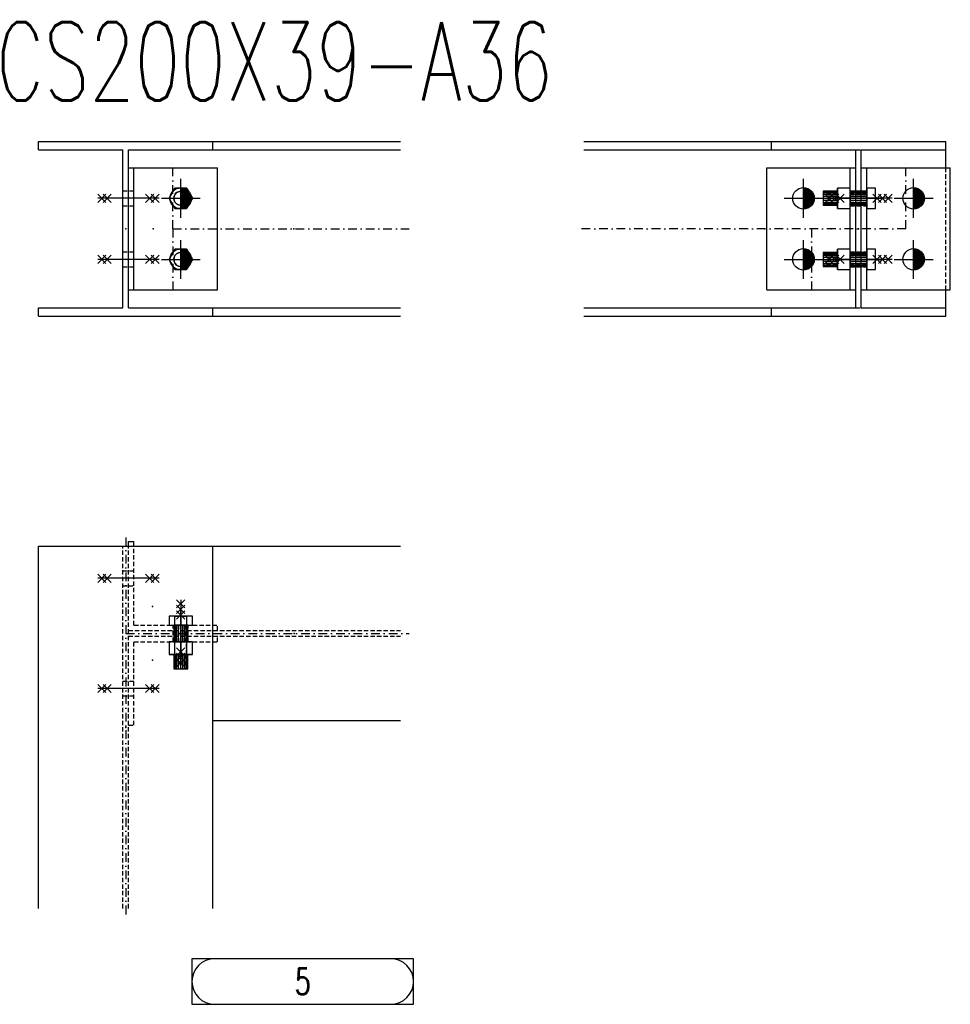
# Model space of a CAD drawing. Header units: feet. Extents: x 873 to 25753, y 2362 to 30563.
# Tile 13 of 29: x 7729 to 8796, y 2732 to 3861. Entities that reach past the tile are written whole.
import ezdxf
from ezdxf.enums import TextEntityAlignment as Align

# ---------------------------------------------------------------- set-up
doc = ezdxf.new("R2010")
doc.units = ezdxf.units.FT
doc.header["$LTSCALE"] = 20
doc.header["$MEASUREMENT"] = 0
doc.linetypes.add('DASHDOT', pattern=[1, 0.5, -0.25, 0, -0.25])
doc.linetypes.add('HIDDEN', pattern=[0.375, 0.25, -0.125])
doc.layers.get('0').update_dxf_attribs({"linetype": 'CONTINUOUS'})
for name, color, linetype in [('A', 2, 'DASHDOT'), ('FORIR', 4, 'CONTINUOUS'), ('G', 3, 'CONTINUOUS'), ('TR', 6, 'HIDDEN'), ('TXT1', 7, 'CONTINUOUS'), ('VIEW_BOX', 6, 'CONTINUOUS'), ('VIEW_SLOT', 6, 'CONTINUOUS')]:
    doc.layers.add(name, color=color, linetype=linetype)
doc.styles.add('1', font='romans', dxfattribs={"width": 0.7, "height": 30})
doc.styles.add('MARK', font='ROMANS', dxfattribs={"width": 0.7})

# ---------------------------------------------------------------- blocks, each defined once
blk = doc.blocks.new('MS')
at = {"color": 6}
for p, q in [((-4.7, 22.8), (4.7, 32.1)), ((-4.7, 32.1), (4.7, 22.8)), ((-4.7, -22.8), (4.7, -32.1)), ((-4.7, -32.1), (4.7, -22.8))]:
    blk.add_line(p, q, dxfattribs=at)
at = {"color": 3}
blk.add_line((0, -32.1), (0, 32.1), dxfattribs=at)
at = {"flags": 1}
for tag, p, height in [('DIAM', (0, 0), 8.01), ('TOLE', (1.3, -9.7), 5.26), ('AVAN', (1.3, -18.2), 5.26), ('DIET', (1.3, -24.6), 5.26)]:
    blk.add_attdef(tag, p, '', height=height, dxfattribs=at)
blk = doc.blocks.new('M16')
for p, q in [((0, -22.2), (0, 22.2)), ((-22.2, 0), (22.2, 0))]:
    blk.add_line(p, q)
at = {"color": 4, "const_width": 12.3}
blk.add_lwpolyline([(0, -6.1, 1), (0, 6.1, 1)], format="xyb", dxfattribs=at)
blk.add_circle((0, 0), 12.3)
at = {"flags": 1}
blk.add_attdef('TOLE', (16.7, -8.3), '', height=5.26, dxfattribs=at)
blk = doc.blocks.new('3D_INFOPOS')
blk.add_point((0, 0))
at = {"layer": 'FORIR', "flags": 1}
for tag, p in [('POS_PEZ', (7.6, -4.3)), ('MAT_PRO', (7.6, -11.9))]:
    blk.add_attdef(tag, p, '', height=5.26, dxfattribs=at)
blk = doc.blocks.new('3D_INFOM')
blk.add_point((0, 0))
at = {"layer": 'FORIR', "flags": 1}
for tag, p in [('MARK', (7.55, -4.31)), ('NUM_DIS', (7.55, -11.68)), ('NOT_PEZ', (45.73, -11.68)), ('QTA_PEZ', (7.55, -18.55)), ('TIP_PEZ', (45.73, -18.55)), ('TRA_PEZ', (7.55, -26.33)), ('COS_PEZ', (45.73, -26.33)), ('DES_PEZ', (7.55, -33.75))]:
    blk.add_attdef(tag, p, '', height=5, dxfattribs=at)
blk = doc.blocks.new('3D_INFOB')
blk.add_point((0, 0))
at = {"layer": 'FORIR', "flags": 1}
for tag, p in [('BOLT', (7.6, -4.3)), ('CLASS', (7.6, -12)), ('SPEC', (7.6, -19.3)), ('IDF_PEZ', (7.6, -27.1))]:
    blk.add_attdef(tag, p, '', height=5.26, dxfattribs=at)
blk = doc.blocks.new('UNION_INFO')
at = {"layer": 'VIEW_BOX', "color": 6}
blk.add_lwpolyline([(-33.69, 0), (-8.3, 0), (-8.3, 5.23), (-33.69, 5.23)], close=True, dxfattribs=at)
at = {"layer": 'VIEW_SLOT'}
blk.add_lwpolyline([(-31.08, 5.23, 1), (-31.08, 0), (-10.91, 0, 1), (-10.91, 5.23)], format="xyb", close=True, dxfattribs=at)
at = {"style": 'MARK', "width": 0.7}
blk.add_attdef('DES_PEZ', text='', height=3, dxfattribs=at).set_placement((-20.99, 2.61), align=Align.MIDDLE)

msp = doc.modelspace()

# ---------------------------------------------------------------- linework, layer by layer
at = {"layer": 'A'}
for p, q in [((7904.3, 3620.8), (7904.3, 3700.8)), ((8744.6, 3620.8), (8744.6, 3700.8)), ((7904.3, 3620.8), (8175.3, 3620.8)), ((7904.3, 3620.8), (7904.3, 3540.8)), ((8744.6, 3620.8), (8365.3, 3620.8)), ((8636.3, 3620.8), (8636.3, 3540.8)), ((7850.2, 3267.2), (7850.2, 2832)), ((7850.2, 3157.2), (8175.3, 3157.2))]:
    msp.add_line(p, q, dxfattribs=at)
for p in [(7847, 3664.3), (8680.9, 3664.3), (7853.3, 3211.8)]:
    msp.add_point(p, dxfattribs=at)
at = {"layer": 'G'}
for p, q in [((7750.2, 3711.3), (7750.2, 3720.8)), ((7750.2, 3720.8), (8165.3, 3720.8)), ((7950.2, 3711.3), (7950.2, 3720.8)), ((8375.3, 3720.8), (8790.5, 3720.8)), ((8590.5, 3711.3), (8590.5, 3720.8)), ((8790.5, 3690.8), (8790.5, 3720.8)), ((7750.2, 3711.3), (7847, 3711.3)), ((7847, 3530.3), (7847, 3711.3)), ((7853.3, 3711.3), (8165.3, 3711.3)), ((7853.3, 3530.3), (7853.3, 3711.3)), ((8375.3, 3711.3), (8687.3, 3711.3)), ((8687.3, 3530.3), (8687.3, 3711.3)), ((8693.6, 3711.3), (8790.5, 3711.3)), ((8693.6, 3530.3), (8693.6, 3711.3)), ((7853.3, 3690.8), (7955.3, 3690.8)), ((7859.7, 3550.8), (7859.7, 3690.8)), ((7955.3, 3550.8), (7955.3, 3690.8)), ((8585.3, 3690.8), (8687.3, 3690.8)), ((8585.3, 3550.8), (8585.3, 3690.8)), ((8680.9, 3550.8), (8680.9, 3690.8)), ((8693.6, 3550.8), (8693.6, 3690.8)), ((8693.6, 3690.8), (8795.6, 3690.8)), ((8700, 3550.8), (8700, 3690.8)), ((8795.6, 3550.8), (8795.6, 3690.8)), ((7906.6, 3667.4), (7899.9, 3655.8)), ((7905.7, 3658.3), (7905.3, 3655.8)), ((7906.8, 3660.5), (7905.7, 3658.3)), ((7920, 3667.4), (7906.6, 3667.4)), ((7908.6, 3662.3), (7906.8, 3660.5)), ((7910.8, 3663.4), (7908.6, 3662.3)), ((7913.3, 3663.8), (7910.8, 3663.4)), ((7915.8, 3663.4), (7913.3, 3663.8)), ((7918, 3662.3), (7915.8, 3663.4)), ((7919.8, 3660.5), (7918, 3662.3)), ((7920.9, 3658.3), (7919.8, 3660.5)), ((7926.7, 3655.8), (7920, 3667.4)), ((7921.3, 3655.8), (7920.9, 3658.3)), ((8650, 3663.8), (8650, 3663.4)), ((8666.1, 3663.8), (8650, 3663.8)), ((8650, 3663.4), (8650, 3662.3)), ((8650, 3663.4), (8666.1, 3663.4)), ((8650, 3662.3), (8650, 3660.5)), ((8650, 3662.3), (8666.1, 3662.3)), ((8650, 3660.5), (8650, 3658.3)), ((8650, 3660.5), (8666.1, 3660.5)), ((8650, 3658.3), (8650, 3655.8)), ((8650, 3658.3), (8666.1, 3658.3)), ((8680.9, 3667.4), (8666.1, 3667.4)), ((8666.1, 3667.4), (8666.1, 3655.8)), ((8680.9, 3655.8), (8680.9, 3667.4)), ((8700, 3663.8), (8680.9, 3663.8)), ((8680.9, 3663.4), (8700, 3663.4)), ((8680.9, 3662.3), (8700, 3662.3)), ((8680.9, 3660.5), (8700, 3660.5)), ((8680.9, 3658.3), (8700, 3658.3)), ((8710, 3667.4), (8700, 3667.4)), ((8700, 3667.4), (8700, 3655.8)), ((8710, 3655.8), (8710, 3667.4)), ((7899.9, 3655.8), (7906.6, 3644.2)), ((7905.3, 3655.8), (7905.7, 3653.3)), ((7905.7, 3653.3), (7906.8, 3651.1)), ((7906.8, 3651.1), (7908.6, 3649.3)), ((7908.6, 3649.3), (7910.8, 3648.2)), ((7910.8, 3648.2), (7913.3, 3647.8)), ((7913.3, 3647.8), (7915.8, 3648.2)), ((7915.8, 3648.2), (7918, 3649.3)), ((7918, 3649.3), (7919.8, 3651.1)), ((7919.8, 3651.1), (7920.9, 3653.3)), ((7920, 3644.2), (7926.7, 3655.8)), ((7920.9, 3653.3), (7921.3, 3655.8)), ((8650, 3655.8), (8650, 3653.3)), ((8650, 3655.8), (8666.1, 3655.8)), ((8650, 3653.3), (8650, 3651.1)), ((8666.1, 3653.3), (8650, 3653.3)), ((8650, 3651.1), (8650, 3649.3)), ((8650, 3651.1), (8666.1, 3651.1)), ((8650, 3649.3), (8650, 3648.2)), ((8650, 3649.3), (8666.1, 3649.3)), ((8650, 3648.2), (8650, 3647.8)), ((8650, 3648.2), (8666.1, 3648.2)), ((8650, 3647.8), (8666.1, 3647.8)), ((8666.1, 3655.8), (8666.1, 3644.2)), ((8680.9, 3655.8), (8666.1, 3655.8)), ((8680.9, 3644.2), (8680.9, 3655.8)), ((8680.9, 3655.8), (8700, 3655.8)), ((8700, 3653.3), (8680.9, 3653.3)), ((8680.9, 3651.1), (8700, 3651.1)), ((8680.9, 3649.3), (8700, 3649.3)), ((8680.9, 3648.2), (8700, 3648.2)), ((8680.9, 3647.8), (8700, 3647.8)), ((8700, 3655.8), (8700, 3644.2)), ((8710, 3655.8), (8700, 3655.8)), ((8710, 3644.2), (8710, 3655.8)), ((7906.6, 3644.2), (7920, 3644.2)), ((8666.1, 3644.2), (8680.9, 3644.2)), ((8700, 3644.2), (8710, 3644.2)), ((7906.6, 3597.4), (7899.9, 3585.8)), ((7906.8, 3590.5), (7905.7, 3588.3)), ((7920, 3597.4), (7906.6, 3597.4)), ((7908.6, 3592.3), (7906.8, 3590.5)), ((7910.8, 3593.4), (7908.6, 3592.3)), ((7913.3, 3593.8), (7910.8, 3593.4)), ((7915.8, 3593.4), (7913.3, 3593.8)), ((7918, 3592.3), (7915.8, 3593.4)), ((7919.8, 3590.5), (7918, 3592.3)), ((7920.9, 3588.3), (7919.8, 3590.5)), ((7926.7, 3585.8), (7920, 3597.4)), ((8650, 3593.8), (8650, 3593.4)), ((8666.1, 3593.8), (8650, 3593.8)), ((8650, 3593.4), (8650, 3592.3)), ((8650, 3593.4), (8666.1, 3593.4)), ((8650, 3592.3), (8650, 3590.5)), ((8650, 3592.3), (8666.1, 3592.3)), ((8650, 3590.5), (8650, 3588.3)), ((8650, 3590.5), (8666.1, 3590.5)), ((8680.9, 3597.4), (8666.1, 3597.4)), ((8666.1, 3597.4), (8666.1, 3585.8)), ((8680.9, 3585.8), (8680.9, 3597.4)), ((8700, 3593.8), (8680.9, 3593.8)), ((8680.9, 3593.4), (8700, 3593.4)), ((8680.9, 3592.3), (8700, 3592.3)), ((8680.9, 3590.5), (8700, 3590.5)), ((8710, 3597.4), (8700, 3597.4)), ((8700, 3597.4), (8700, 3585.8)), ((8710, 3585.8), (8710, 3597.4)), ((7899.9, 3585.8), (7906.6, 3574.2)), ((7905.7, 3588.3), (7905.3, 3585.8)), ((7905.3, 3585.8), (7905.7, 3583.3)), ((7905.7, 3583.3), (7906.8, 3581.1)), ((7906.8, 3581.1), (7908.6, 3579.3)), ((7908.6, 3579.3), (7910.8, 3578.2)), ((7910.8, 3578.2), (7913.3, 3577.8)), ((7913.3, 3577.8), (7915.8, 3578.2)), ((7915.8, 3578.2), (7918, 3579.3)), ((7918, 3579.3), (7919.8, 3581.1)), ((7919.8, 3581.1), (7920.9, 3583.3)), ((7920, 3574.2), (7926.7, 3585.8)), ((7921.3, 3585.8), (7920.9, 3588.3)), ((7920.9, 3583.3), (7921.3, 3585.8)), ((8650, 3588.3), (8650, 3585.8)), ((8650, 3588.3), (8666.1, 3588.3)), ((8650, 3585.8), (8650, 3583.3)), ((8650, 3585.8), (8666.1, 3585.8)), ((8650, 3583.3), (8650, 3581.1)), ((8666.1, 3583.3), (8650, 3583.3)), ((8650, 3581.1), (8650, 3579.3)), ((8650, 3581.1), (8666.1, 3581.1)), ((8650, 3579.3), (8650, 3578.2)), ((8650, 3579.3), (8666.1, 3579.3)), ((8650, 3578.2), (8650, 3577.8)), ((8650, 3578.2), (8666.1, 3578.2)), ((8650, 3577.8), (8666.1, 3577.8)), ((8666.1, 3585.8), (8666.1, 3574.2)), ((8680.9, 3585.8), (8666.1, 3585.8)), ((8680.9, 3588.3), (8700, 3588.3)), ((8680.9, 3574.2), (8680.9, 3585.8)), ((8680.9, 3585.8), (8700, 3585.8)), ((8700, 3583.3), (8680.9, 3583.3)), ((8680.9, 3581.1), (8700, 3581.1)), ((8680.9, 3579.3), (8700, 3579.3)), ((8680.9, 3578.2), (8700, 3578.2)), ((8680.9, 3577.8), (8700, 3577.8)), ((8700, 3585.8), (8700, 3574.2)), ((8710, 3585.8), (8700, 3585.8)), ((8710, 3574.2), (8710, 3585.8)), ((7906.6, 3574.2), (7920, 3574.2)), ((8666.1, 3574.2), (8680.9, 3574.2)), ((8700, 3574.2), (8710, 3574.2)), ((7853.3, 3550.8), (7955.3, 3550.8)), ((8585.3, 3550.8), (8687.3, 3550.8)), ((8693.6, 3550.8), (8795.6, 3550.8)), ((8790.5, 3520.8), (8790.5, 3550.8)), ((7750.2, 3530.3), (7847, 3530.3)), ((7750.2, 3520.8), (7750.2, 3530.3)), ((7853.3, 3530.3), (8165.3, 3530.3)), ((7950.2, 3520.8), (7950.2, 3530.3)), ((8375.3, 3530.3), (8687.3, 3530.3)), ((8590.5, 3520.8), (8590.5, 3530.3)), ((8693.6, 3530.3), (8790.5, 3530.3)), ((7750.2, 3520.8), (8165.3, 3520.8)), ((8375.3, 3520.8), (8790.5, 3520.8)), ((7853.3, 3262.3), (7859.7, 3262.3)), ((7853.3, 3257.2), (7853.3, 3262.3)), ((7859.7, 3257.2), (7859.7, 3262.3)), ((7750.2, 3257.2), (8165.3, 3257.2)), ((7750.2, 2842), (7750.2, 3257.2)), ((7950.2, 2842), (7950.2, 3257.2)), ((7899.9, 3176.7), (7899.9, 3166.7)), ((7906.6, 3176.7), (7899.9, 3176.7)), ((7899.9, 3176.7), (7899.9, 3166.7)), ((7906.6, 3176.7), (7899.9, 3176.7)), ((7920, 3176.7), (7906.6, 3176.7)), ((7906.6, 3166.7), (7906.6, 3176.7)), ((7920, 3176.7), (7906.6, 3176.7)), ((7906.6, 3166.7), (7906.6, 3176.7)), ((7926.7, 3176.7), (7920, 3176.7)), ((7920, 3176.7), (7920, 3166.7)), ((7926.7, 3176.7), (7920, 3176.7)), ((7920, 3176.7), (7920, 3166.7)), ((7926.7, 3166.7), (7926.7, 3176.7)), ((7926.7, 3166.7), (7926.7, 3176.7)), ((7899.9, 3166.7), (7906.6, 3166.7)), ((7899.9, 3166.7), (7906.6, 3166.7)), ((7905.3, 3166.7), (7905.3, 3147.6)), ((7905.3, 3166.7), (7905.3, 3147.6)), ((7905.7, 3147.6), (7905.7, 3166.7)), ((7905.7, 3147.6), (7905.7, 3166.7)), ((7906.6, 3166.7), (7920, 3166.7)), ((7906.6, 3166.7), (7920, 3166.7)), ((7906.8, 3147.6), (7906.8, 3166.7)), ((7906.8, 3147.6), (7906.8, 3166.7)), ((7908.6, 3147.6), (7908.6, 3166.7)), ((7908.6, 3147.6), (7908.6, 3166.7)), ((7910.8, 3147.6), (7910.8, 3166.7)), ((7910.8, 3147.6), (7910.8, 3166.7)), ((7913.3, 3147.6), (7913.3, 3166.7)), ((7913.3, 3147.6), (7913.3, 3166.7)), ((7915.8, 3147.6), (7915.8, 3166.7)), ((7915.8, 3147.6), (7915.8, 3166.7)), ((7918, 3147.6), (7918, 3166.7)), ((7918, 3147.6), (7918, 3166.7)), ((7919.8, 3147.6), (7919.8, 3166.7)), ((7919.8, 3147.6), (7919.8, 3166.7)), ((7920, 3166.7), (7926.7, 3166.7)), ((7920, 3166.7), (7926.7, 3166.7)), ((7920.9, 3147.6), (7920.9, 3166.7)), ((7920.9, 3147.6), (7920.9, 3166.7)), ((7921.3, 3147.6), (7921.3, 3166.7)), ((7921.3, 3147.6), (7921.3, 3166.7)), ((7899.9, 3147.6), (7899.9, 3132.8)), ((7906.6, 3147.6), (7899.9, 3147.6)), ((7899.9, 3147.6), (7899.9, 3132.8)), ((7906.6, 3147.6), (7899.9, 3147.6)), ((7913.3, 3147.6), (7906.6, 3147.6)), ((7906.6, 3132.8), (7906.6, 3147.6)), ((7913.3, 3147.6), (7906.6, 3147.6)), ((7906.6, 3132.8), (7906.6, 3147.6)), ((7920, 3147.6), (7913.3, 3147.6)), ((7920, 3147.6), (7913.3, 3147.6)), ((7926.7, 3147.6), (7920, 3147.6)), ((7920, 3147.6), (7920, 3132.8)), ((7926.7, 3147.6), (7920, 3147.6)), ((7920, 3147.6), (7920, 3132.8)), ((7926.7, 3132.8), (7926.7, 3147.6)), ((7926.7, 3132.8), (7926.7, 3147.6)), ((7899.9, 3132.8), (7906.6, 3132.8)), ((7899.9, 3132.8), (7906.6, 3132.8)), ((7905.3, 3132.8), (7905.3, 3116.7)), ((7905.3, 3132.8), (7905.3, 3116.7)), ((7905.7, 3116.7), (7905.7, 3132.8)), ((7905.7, 3116.7), (7905.7, 3132.8)), ((7906.6, 3132.8), (7920, 3132.8)), ((7906.6, 3132.8), (7920, 3132.8)), ((7906.8, 3116.7), (7906.8, 3132.8)), ((7906.8, 3116.7), (7906.8, 3132.8)), ((7908.6, 3116.7), (7908.6, 3132.8)), ((7908.6, 3116.7), (7908.6, 3132.8)), ((7910.8, 3116.7), (7910.8, 3132.8)), ((7910.8, 3116.7), (7910.8, 3132.8)), ((7913.3, 3116.7), (7913.3, 3132.8)), ((7913.3, 3116.7), (7913.3, 3132.8)), ((7915.8, 3116.7), (7915.8, 3132.8)), ((7915.8, 3116.7), (7915.8, 3132.8)), ((7918, 3116.7), (7918, 3132.8)), ((7918, 3116.7), (7918, 3132.8)), ((7919.8, 3116.7), (7919.8, 3132.8)), ((7919.8, 3116.7), (7919.8, 3132.8)), ((7920, 3132.8), (7926.7, 3132.8)), ((7920, 3132.8), (7926.7, 3132.8)), ((7920.9, 3116.7), (7920.9, 3132.8)), ((7920.9, 3116.7), (7920.9, 3132.8)), ((7921.3, 3116.7), (7921.3, 3132.8)), ((7921.3, 3116.7), (7921.3, 3132.8)), ((7905.3, 3116.7), (7905.7, 3116.7)), ((7905.3, 3116.7), (7905.7, 3116.7)), ((7905.7, 3116.7), (7906.8, 3116.7)), ((7905.7, 3116.7), (7906.8, 3116.7)), ((7906.8, 3116.7), (7908.6, 3116.7)), ((7906.8, 3116.7), (7908.6, 3116.7)), ((7908.6, 3116.7), (7910.8, 3116.7)), ((7908.6, 3116.7), (7910.8, 3116.7)), ((7910.8, 3116.7), (7913.3, 3116.7)), ((7910.8, 3116.7), (7913.3, 3116.7)), ((7913.3, 3116.7), (7915.8, 3116.7)), ((7913.3, 3116.7), (7915.8, 3116.7)), ((7915.8, 3116.7), (7918, 3116.7)), ((7915.8, 3116.7), (7918, 3116.7)), ((7918, 3116.7), (7919.8, 3116.7)), ((7918, 3116.7), (7919.8, 3116.7)), ((7919.8, 3116.7), (7920.9, 3116.7)), ((7919.8, 3116.7), (7920.9, 3116.7)), ((7920.9, 3116.7), (7921.3, 3116.7)), ((7920.9, 3116.7), (7921.3, 3116.7)), ((7950.2, 3057.2), (8165.3, 3057.2))]:
    msp.add_line(p, q, dxfattribs=at)
for p in [(7847, 3664.3), (8680.9, 3664.3), (7853.3, 3211.8)]:
    msp.add_point(p, dxfattribs=at)
at = {"layer": 'TR'}
for p, q in [((8687.3, 3711.3), (8693.6, 3711.3)), ((8687.3, 3550.8), (8687.3, 3690.8)), ((8790.5, 3550.8), (8790.5, 3690.8)), ((7847, 3664.3), (7859.7, 3664.3)), ((7906.6, 3667.4), (7899.9, 3655.8)), ((7899.9, 3655.8), (7906.6, 3667.4)), ((7899.9, 3655.8), (7906.6, 3667.4)), ((7905.3, 3655.8), (7905.7, 3658.3)), ((7905.3, 3655.8), (7905.7, 3658.3)), ((7905.3, 3655.8), (7905.7, 3658.3)), ((7905.7, 3658.3), (7906.8, 3660.5)), ((7905.7, 3658.3), (7906.8, 3660.5)), ((7905.7, 3658.3), (7906.8, 3660.5)), ((7920, 3667.4), (7906.6, 3667.4)), ((7920, 3667.4), (7906.6, 3667.4)), ((7906.6, 3667.4), (7913.3, 3667.4)), ((7906.8, 3660.5), (7908.6, 3662.3)), ((7906.8, 3660.5), (7908.6, 3662.3)), ((7906.8, 3660.5), (7908.6, 3662.3)), ((7908.6, 3662.3), (7910.8, 3663.4)), ((7908.6, 3662.3), (7910.8, 3663.4)), ((7908.6, 3662.3), (7910.8, 3663.4)), ((7910.8, 3663.4), (7913.3, 3663.8)), ((7910.8, 3663.4), (7913.3, 3663.8)), ((7910.8, 3663.4), (7913.3, 3663.8)), ((7913.3, 3667.4), (7920, 3667.4)), ((7913.3, 3663.8), (7915.8, 3663.4)), ((7913.3, 3663.8), (7915.8, 3663.4)), ((7913.3, 3663.8), (7915.8, 3663.4)), ((7915.8, 3663.4), (7918, 3662.3)), ((7915.8, 3663.4), (7918, 3662.3)), ((7915.8, 3663.4), (7918, 3662.3)), ((7918, 3662.3), (7919.8, 3660.5)), ((7918, 3662.3), (7919.8, 3660.5)), ((7918, 3662.3), (7919.8, 3660.5)), ((7919.8, 3660.5), (7920.9, 3658.3)), ((7919.8, 3660.5), (7920.9, 3658.3)), ((7919.8, 3660.5), (7920.9, 3658.3)), ((7926.7, 3655.8), (7920, 3667.4)), ((7920, 3667.4), (7926.7, 3655.8)), ((7920, 3667.4), (7926.7, 3655.8)), ((7920.9, 3658.3), (7921.3, 3655.8)), ((7920.9, 3658.3), (7921.3, 3655.8)), ((7920.9, 3658.3), (7921.3, 3655.8)), ((8650, 3663.8), (8650, 3663.4)), ((8650, 3663.4), (8650, 3662.3)), ((8666.1, 3663.4), (8650, 3663.4)), ((8650, 3662.3), (8650, 3660.5)), ((8666.1, 3662.3), (8650, 3662.3)), ((8650, 3660.5), (8650, 3658.3)), ((8666.1, 3660.5), (8650, 3660.5)), ((8650, 3658.3), (8650, 3655.8)), ((8666.1, 3658.3), (8650, 3658.3)), ((8680.9, 3667.4), (8666.1, 3667.4)), ((8666.1, 3655.8), (8666.1, 3667.4)), ((8666.1, 3663.4), (8666.1, 3663.8)), ((8666.1, 3663.8), (8666.1, 3663.4)), ((8666.1, 3662.3), (8666.1, 3663.4)), ((8666.1, 3663.4), (8666.1, 3662.3)), ((8666.1, 3660.5), (8666.1, 3662.3)), ((8666.1, 3662.3), (8666.1, 3660.5)), ((8666.1, 3658.3), (8666.1, 3660.5)), ((8666.1, 3660.5), (8666.1, 3658.3)), ((8666.1, 3655.8), (8666.1, 3658.3)), ((8666.1, 3658.3), (8666.1, 3655.8)), ((8680.9, 3655.8), (8680.9, 3667.4)), ((8680.9, 3664.3), (8700, 3664.3)), ((8680.9, 3663.8), (8680.9, 3663.4)), ((8680.9, 3663.4), (8680.9, 3663.8)), ((8680.9, 3663.4), (8680.9, 3662.3)), ((8700, 3663.4), (8680.9, 3663.4)), ((8680.9, 3662.3), (8680.9, 3663.4)), ((8680.9, 3662.3), (8680.9, 3660.5)), ((8700, 3662.3), (8680.9, 3662.3)), ((8680.9, 3660.5), (8680.9, 3662.3)), ((8680.9, 3660.5), (8680.9, 3658.3)), ((8700, 3660.5), (8680.9, 3660.5)), ((8680.9, 3658.3), (8680.9, 3660.5)), ((8680.9, 3658.3), (8680.9, 3655.8)), ((8700, 3658.3), (8680.9, 3658.3)), ((8680.9, 3655.8), (8680.9, 3658.3)), ((8710, 3667.4), (8700, 3667.4)), ((8700, 3667.4), (8700, 3655.8)), ((8700, 3663.4), (8700, 3663.8)), ((8700, 3663.4), (8700, 3663.8)), ((8700, 3662.3), (8700, 3663.4)), ((8700, 3662.3), (8700, 3663.4)), ((8700, 3660.5), (8700, 3662.3)), ((8700, 3660.5), (8700, 3662.3)), ((8700, 3658.3), (8700, 3660.5)), ((8700, 3658.3), (8700, 3660.5)), ((8700, 3655.8), (8700, 3658.3)), ((8700, 3655.8), (8700, 3658.3)), ((8710, 3655.8), (8710, 3667.4)), ((7847, 3647.3), (7859.7, 3647.3)), ((7899.9, 3655.8), (7906.6, 3644.2)), ((7906.6, 3644.2), (7899.9, 3655.8)), ((7906.6, 3644.2), (7899.9, 3655.8)), ((7905.7, 3653.3), (7905.3, 3655.8)), ((7905.7, 3653.3), (7905.3, 3655.8)), ((7905.7, 3653.3), (7905.3, 3655.8)), ((7906.8, 3651.1), (7905.7, 3653.3)), ((7906.8, 3651.1), (7905.7, 3653.3)), ((7906.8, 3651.1), (7905.7, 3653.3)), ((7908.6, 3649.3), (7906.8, 3651.1)), ((7908.6, 3649.3), (7906.8, 3651.1)), ((7908.6, 3649.3), (7906.8, 3651.1)), ((7910.8, 3648.2), (7908.6, 3649.3)), ((7910.8, 3648.2), (7908.6, 3649.3)), ((7910.8, 3648.2), (7908.6, 3649.3)), ((7913.3, 3647.8), (7910.8, 3648.2)), ((7913.3, 3647.8), (7910.8, 3648.2)), ((7913.3, 3647.8), (7910.8, 3648.2)), ((7915.8, 3648.2), (7913.3, 3647.8)), ((7915.8, 3648.2), (7913.3, 3647.8)), ((7915.8, 3648.2), (7913.3, 3647.8)), ((7918, 3649.3), (7915.8, 3648.2)), ((7918, 3649.3), (7915.8, 3648.2)), ((7918, 3649.3), (7915.8, 3648.2)), ((7919.8, 3651.1), (7918, 3649.3)), ((7919.8, 3651.1), (7918, 3649.3)), ((7919.8, 3651.1), (7918, 3649.3)), ((7920.9, 3653.3), (7919.8, 3651.1)), ((7920.9, 3653.3), (7919.8, 3651.1)), ((7920.9, 3653.3), (7919.8, 3651.1)), ((7920, 3644.2), (7926.7, 3655.8)), ((7926.7, 3655.8), (7920, 3644.2)), ((7926.7, 3655.8), (7920, 3644.2)), ((7921.3, 3655.8), (7920.9, 3653.3)), ((7921.3, 3655.8), (7920.9, 3653.3)), ((7921.3, 3655.8), (7920.9, 3653.3)), ((8650, 3655.8), (8650, 3653.3)), ((8666.1, 3655.8), (8650, 3655.8)), ((8650, 3653.3), (8650, 3651.1)), ((8666.1, 3653.3), (8650, 3653.3)), ((8650, 3651.1), (8650, 3649.3)), ((8666.1, 3651.1), (8650, 3651.1)), ((8650, 3649.3), (8650, 3648.2)), ((8666.1, 3649.3), (8650, 3649.3)), ((8650, 3648.2), (8650, 3647.8)), ((8666.1, 3648.2), (8650, 3648.2)), ((8666.1, 3653.3), (8666.1, 3655.8)), ((8666.1, 3655.8), (8666.1, 3653.3)), ((8666.1, 3644.2), (8666.1, 3655.8)), ((8666.1, 3655.8), (8680.9, 3655.8)), ((8666.1, 3651.1), (8666.1, 3653.3)), ((8666.1, 3653.3), (8666.1, 3651.1)), ((8666.1, 3649.3), (8666.1, 3651.1)), ((8666.1, 3651.1), (8666.1, 3649.3)), ((8666.1, 3648.2), (8666.1, 3649.3)), ((8666.1, 3649.3), (8666.1, 3648.2)), ((8666.1, 3647.8), (8666.1, 3648.2)), ((8666.1, 3648.2), (8666.1, 3647.8)), ((8680.9, 3655.8), (8680.9, 3653.3)), ((8700, 3655.8), (8680.9, 3655.8)), ((8680.9, 3653.3), (8680.9, 3655.8)), ((8680.9, 3644.2), (8680.9, 3655.8)), ((8680.9, 3653.3), (8680.9, 3651.1)), ((8700, 3653.3), (8680.9, 3653.3)), ((8680.9, 3651.1), (8680.9, 3653.3)), ((8680.9, 3651.1), (8680.9, 3649.3)), ((8700, 3651.1), (8680.9, 3651.1)), ((8680.9, 3649.3), (8680.9, 3651.1)), ((8680.9, 3649.3), (8680.9, 3648.2)), ((8700, 3649.3), (8680.9, 3649.3)), ((8680.9, 3648.2), (8680.9, 3649.3)), ((8680.9, 3648.2), (8680.9, 3647.8)), ((8700, 3648.2), (8680.9, 3648.2)), ((8680.9, 3647.8), (8680.9, 3648.2)), ((8680.9, 3647.3), (8700, 3647.3)), ((8700, 3653.3), (8700, 3655.8)), ((8700, 3655.8), (8700, 3644.2)), ((8700, 3653.3), (8700, 3655.8)), ((8710, 3655.8), (8700, 3655.8)), ((8700, 3651.1), (8700, 3653.3)), ((8700, 3651.1), (8700, 3653.3)), ((8700, 3649.3), (8700, 3651.1)), ((8700, 3649.3), (8700, 3651.1)), ((8700, 3648.2), (8700, 3649.3)), ((8700, 3648.2), (8700, 3649.3)), ((8700, 3647.8), (8700, 3648.2)), ((8700, 3647.8), (8700, 3648.2)), ((8710, 3644.2), (8710, 3655.8)), ((7906.6, 3644.2), (7920, 3644.2)), ((7906.6, 3644.2), (7920, 3644.2)), ((7920, 3644.2), (7906.6, 3644.2)), ((8666.1, 3644.2), (8680.9, 3644.2)), ((8700, 3644.2), (8710, 3644.2)), ((7847, 3594.3), (7859.7, 3594.3)), ((7906.6, 3597.4), (7899.9, 3585.8)), ((7899.9, 3585.8), (7906.6, 3597.4)), ((7899.9, 3585.8), (7906.6, 3597.4)), ((7905.7, 3588.3), (7906.8, 3590.5)), ((7905.7, 3588.3), (7906.8, 3590.5)), ((7905.7, 3588.3), (7906.8, 3590.5)), ((7920, 3597.4), (7906.6, 3597.4)), ((7920, 3597.4), (7906.6, 3597.4)), ((7906.6, 3597.4), (7913.3, 3597.4)), ((7906.8, 3590.5), (7908.6, 3592.3)), ((7906.8, 3590.5), (7908.6, 3592.3)), ((7906.8, 3590.5), (7908.6, 3592.3)), ((7908.6, 3592.3), (7910.8, 3593.4)), ((7908.6, 3592.3), (7910.8, 3593.4)), ((7908.6, 3592.3), (7910.8, 3593.4)), ((7910.8, 3593.4), (7913.3, 3593.8)), ((7910.8, 3593.4), (7913.3, 3593.8)), ((7910.8, 3593.4), (7913.3, 3593.8)), ((7913.3, 3597.4), (7920, 3597.4)), ((7913.3, 3593.8), (7915.8, 3593.4)), ((7913.3, 3593.8), (7915.8, 3593.4)), ((7913.3, 3593.8), (7915.8, 3593.4)), ((7915.8, 3593.4), (7918, 3592.3)), ((7915.8, 3593.4), (7918, 3592.3)), ((7915.8, 3593.4), (7918, 3592.3)), ((7918, 3592.3), (7919.8, 3590.5)), ((7918, 3592.3), (7919.8, 3590.5)), ((7918, 3592.3), (7919.8, 3590.5)), ((7919.8, 3590.5), (7920.9, 3588.3)), ((7919.8, 3590.5), (7920.9, 3588.3)), ((7919.8, 3590.5), (7920.9, 3588.3)), ((7926.7, 3585.8), (7920, 3597.4)), ((7920, 3597.4), (7926.7, 3585.8)), ((7920, 3597.4), (7926.7, 3585.8)), ((8650, 3593.8), (8650, 3593.4)), ((8650, 3593.4), (8650, 3592.3)), ((8666.1, 3593.4), (8650, 3593.4)), ((8650, 3592.3), (8650, 3590.5)), ((8666.1, 3592.3), (8650, 3592.3)), ((8650, 3590.5), (8650, 3588.3)), ((8666.1, 3590.5), (8650, 3590.5)), ((8680.9, 3597.4), (8666.1, 3597.4)), ((8666.1, 3585.8), (8666.1, 3597.4)), ((8666.1, 3593.4), (8666.1, 3593.8)), ((8666.1, 3593.8), (8666.1, 3593.4)), ((8666.1, 3592.3), (8666.1, 3593.4)), ((8666.1, 3593.4), (8666.1, 3592.3)), ((8666.1, 3590.5), (8666.1, 3592.3)), ((8666.1, 3592.3), (8666.1, 3590.5)), ((8666.1, 3588.3), (8666.1, 3590.5)), ((8666.1, 3590.5), (8666.1, 3588.3)), ((8680.9, 3585.8), (8680.9, 3597.4)), ((8680.9, 3594.3), (8700, 3594.3)), ((8680.9, 3593.8), (8680.9, 3593.4)), ((8680.9, 3593.4), (8680.9, 3593.8)), ((8680.9, 3593.4), (8680.9, 3592.3)), ((8700, 3593.4), (8680.9, 3593.4)), ((8680.9, 3592.3), (8680.9, 3593.4)), ((8680.9, 3592.3), (8680.9, 3590.5)), ((8700, 3592.3), (8680.9, 3592.3)), ((8680.9, 3590.5), (8680.9, 3592.3)), ((8680.9, 3590.5), (8680.9, 3588.3)), ((8700, 3590.5), (8680.9, 3590.5)), ((8680.9, 3588.3), (8680.9, 3590.5)), ((8710, 3597.4), (8700, 3597.4)), ((8700, 3597.4), (8700, 3585.8)), ((8700, 3593.4), (8700, 3593.8)), ((8700, 3593.4), (8700, 3593.8)), ((8700, 3592.3), (8700, 3593.4)), ((8700, 3592.3), (8700, 3593.4)), ((8700, 3590.5), (8700, 3592.3)), ((8700, 3590.5), (8700, 3592.3)), ((8700, 3588.3), (8700, 3590.5)), ((8700, 3588.3), (8700, 3590.5)), ((8710, 3585.8), (8710, 3597.4)), ((7899.9, 3585.8), (7906.6, 3574.2)), ((7906.6, 3574.2), (7899.9, 3585.8)), ((7906.6, 3574.2), (7899.9, 3585.8)), ((7905.3, 3585.8), (7905.7, 3588.3)), ((7905.3, 3585.8), (7905.7, 3588.3)), ((7905.3, 3585.8), (7905.7, 3588.3)), ((7905.7, 3583.3), (7905.3, 3585.8)), ((7905.7, 3583.3), (7905.3, 3585.8)), ((7905.7, 3583.3), (7905.3, 3585.8)), ((7906.8, 3581.1), (7905.7, 3583.3)), ((7906.8, 3581.1), (7905.7, 3583.3)), ((7906.8, 3581.1), (7905.7, 3583.3)), ((7908.6, 3579.3), (7906.8, 3581.1)), ((7908.6, 3579.3), (7906.8, 3581.1)), ((7908.6, 3579.3), (7906.8, 3581.1)), ((7910.8, 3578.2), (7908.6, 3579.3)), ((7910.8, 3578.2), (7908.6, 3579.3)), ((7910.8, 3578.2), (7908.6, 3579.3)), ((7913.3, 3577.8), (7910.8, 3578.2)), ((7913.3, 3577.8), (7910.8, 3578.2)), ((7913.3, 3577.8), (7910.8, 3578.2)), ((7915.8, 3578.2), (7913.3, 3577.8)), ((7915.8, 3578.2), (7913.3, 3577.8)), ((7915.8, 3578.2), (7913.3, 3577.8)), ((7918, 3579.3), (7915.8, 3578.2)), ((7918, 3579.3), (7915.8, 3578.2)), ((7918, 3579.3), (7915.8, 3578.2)), ((7919.8, 3581.1), (7918, 3579.3)), ((7919.8, 3581.1), (7918, 3579.3)), ((7919.8, 3581.1), (7918, 3579.3)), ((7920.9, 3583.3), (7919.8, 3581.1)), ((7920.9, 3583.3), (7919.8, 3581.1)), ((7920.9, 3583.3), (7919.8, 3581.1)), ((7920, 3574.2), (7926.7, 3585.8)), ((7926.7, 3585.8), (7920, 3574.2)), ((7926.7, 3585.8), (7920, 3574.2)), ((7920.9, 3588.3), (7921.3, 3585.8)), ((7920.9, 3588.3), (7921.3, 3585.8)), ((7920.9, 3588.3), (7921.3, 3585.8)), ((7921.3, 3585.8), (7920.9, 3583.3)), ((7921.3, 3585.8), (7920.9, 3583.3)), ((7921.3, 3585.8), (7920.9, 3583.3)), ((8650, 3588.3), (8650, 3585.8)), ((8666.1, 3588.3), (8650, 3588.3)), ((8650, 3585.8), (8650, 3583.3)), ((8666.1, 3585.8), (8650, 3585.8)), ((8650, 3583.3), (8650, 3581.1)), ((8666.1, 3583.3), (8650, 3583.3)), ((8650, 3581.1), (8650, 3579.3)), ((8666.1, 3581.1), (8650, 3581.1)), ((8650, 3579.3), (8650, 3578.2)), ((8666.1, 3579.3), (8650, 3579.3)), ((8650, 3578.2), (8650, 3577.8)), ((8666.1, 3578.2), (8650, 3578.2)), ((8666.1, 3585.8), (8666.1, 3588.3)), ((8666.1, 3588.3), (8666.1, 3585.8)), ((8666.1, 3583.3), (8666.1, 3585.8)), ((8666.1, 3585.8), (8666.1, 3583.3)), ((8666.1, 3574.2), (8666.1, 3585.8)), ((8666.1, 3585.8), (8680.9, 3585.8)), ((8666.1, 3581.1), (8666.1, 3583.3)), ((8666.1, 3583.3), (8666.1, 3581.1)), ((8666.1, 3579.3), (8666.1, 3581.1)), ((8666.1, 3581.1), (8666.1, 3579.3)), ((8666.1, 3578.2), (8666.1, 3579.3)), ((8666.1, 3579.3), (8666.1, 3578.2)), ((8666.1, 3577.8), (8666.1, 3578.2)), ((8666.1, 3578.2), (8666.1, 3577.8)), ((8680.9, 3588.3), (8680.9, 3585.8)), ((8700, 3588.3), (8680.9, 3588.3)), ((8680.9, 3585.8), (8680.9, 3588.3)), ((8680.9, 3585.8), (8680.9, 3583.3)), ((8700, 3585.8), (8680.9, 3585.8)), ((8680.9, 3583.3), (8680.9, 3585.8)), ((8680.9, 3574.2), (8680.9, 3585.8)), ((8680.9, 3583.3), (8680.9, 3581.1)), ((8700, 3583.3), (8680.9, 3583.3)), ((8680.9, 3581.1), (8680.9, 3583.3)), ((8680.9, 3581.1), (8680.9, 3579.3)), ((8700, 3581.1), (8680.9, 3581.1)), ((8680.9, 3579.3), (8680.9, 3581.1)), ((8680.9, 3579.3), (8680.9, 3578.2)), ((8700, 3579.3), (8680.9, 3579.3)), ((8680.9, 3578.2), (8680.9, 3579.3)), ((8680.9, 3578.2), (8680.9, 3577.8)), ((8700, 3578.2), (8680.9, 3578.2)), ((8680.9, 3577.8), (8680.9, 3578.2)), ((8700, 3585.8), (8700, 3588.3)), ((8700, 3585.8), (8700, 3588.3)), ((8700, 3583.3), (8700, 3585.8)), ((8700, 3585.8), (8700, 3574.2)), ((8700, 3583.3), (8700, 3585.8)), ((8710, 3585.8), (8700, 3585.8)), ((8700, 3581.1), (8700, 3583.3)), ((8700, 3581.1), (8700, 3583.3)), ((8700, 3579.3), (8700, 3581.1)), ((8700, 3579.3), (8700, 3581.1)), ((8700, 3578.2), (8700, 3579.3)), ((8700, 3578.2), (8700, 3579.3)), ((8700, 3577.8), (8700, 3578.2)), ((8700, 3577.8), (8700, 3578.2)), ((8710, 3574.2), (8710, 3585.8)), ((7847, 3577.3), (7859.7, 3577.3)), ((7906.6, 3574.2), (7920, 3574.2)), ((7906.6, 3574.2), (7920, 3574.2)), ((7920, 3574.2), (7906.6, 3574.2)), ((8666.1, 3574.2), (8680.9, 3574.2)), ((8680.9, 3577.3), (8700, 3577.3)), ((8700, 3574.2), (8710, 3574.2)), ((8687.3, 3530.3), (8693.6, 3530.3)), ((7847, 2842), (7847, 3257.2)), ((7853.3, 2842), (7853.3, 3257.2)), ((7859.7, 3166.7), (7859.7, 3257.2)), ((7847, 3228.8), (7859.7, 3228.8)), ((7847, 3211.8), (7853.3, 3211.8)), ((7853.3, 3211.8), (7859.7, 3211.8)), ((7906.6, 3176.7), (7899.9, 3176.7)), ((7906.6, 3176.7), (7899.9, 3176.7)), ((7906.6, 3166.7), (7906.6, 3176.7)), ((7906.6, 3176.7), (7920, 3176.7)), ((7906.6, 3166.7), (7906.6, 3176.7)), ((7906.6, 3176.7), (7920, 3176.7)), ((7920, 3176.7), (7920, 3166.7)), ((7926.7, 3176.7), (7920, 3176.7)), ((7920, 3176.7), (7920, 3166.7)), ((7926.7, 3176.7), (7920, 3176.7)), ((7853.3, 3160.3), (8165.3, 3160.3)), ((7853.3, 3160.3), (7955.3, 3160.3)), ((7859.7, 3166.7), (7955.3, 3166.7)), ((7899.9, 3166.7), (7906.6, 3166.7)), ((7899.9, 3166.7), (7906.6, 3166.7)), ((7904.8, 3147.6), (7904.8, 3166.7)), ((7905.7, 3166.7), (7905.3, 3166.7)), ((7905.7, 3166.7), (7905.3, 3166.7)), ((7905.7, 3166.7), (7905.3, 3166.7)), ((7905.7, 3166.7), (7905.3, 3166.7)), ((7906.8, 3166.7), (7905.7, 3166.7)), ((7906.8, 3166.7), (7905.7, 3166.7)), ((7905.7, 3166.7), (7905.7, 3147.6)), ((7906.8, 3166.7), (7905.7, 3166.7)), ((7906.8, 3166.7), (7905.7, 3166.7)), ((7905.7, 3166.7), (7905.7, 3147.6)), ((7920, 3166.7), (7906.6, 3166.7)), ((7920, 3166.7), (7906.6, 3166.7)), ((7908.6, 3166.7), (7906.8, 3166.7)), ((7908.6, 3166.7), (7906.8, 3166.7)), ((7906.8, 3166.7), (7906.8, 3147.6)), ((7908.6, 3166.7), (7906.8, 3166.7)), ((7908.6, 3166.7), (7906.8, 3166.7)), ((7906.8, 3166.7), (7906.8, 3147.6)), ((7910.8, 3166.7), (7908.6, 3166.7)), ((7910.8, 3166.7), (7908.6, 3166.7)), ((7908.6, 3166.7), (7908.6, 3147.6)), ((7910.8, 3166.7), (7908.6, 3166.7)), ((7910.8, 3166.7), (7908.6, 3166.7)), ((7908.6, 3166.7), (7908.6, 3147.6)), ((7913.3, 3166.7), (7910.8, 3166.7)), ((7913.3, 3166.7), (7910.8, 3166.7)), ((7910.8, 3166.7), (7910.8, 3147.6)), ((7913.3, 3166.7), (7910.8, 3166.7)), ((7913.3, 3166.7), (7910.8, 3166.7)), ((7910.8, 3166.7), (7910.8, 3147.6)), ((7915.8, 3166.7), (7913.3, 3166.7)), ((7915.8, 3166.7), (7913.3, 3166.7)), ((7913.3, 3166.7), (7913.3, 3147.6)), ((7915.8, 3166.7), (7913.3, 3166.7)), ((7915.8, 3166.7), (7913.3, 3166.7)), ((7913.3, 3166.7), (7913.3, 3147.6)), ((7918, 3166.7), (7915.8, 3166.7)), ((7918, 3166.7), (7915.8, 3166.7)), ((7915.8, 3166.7), (7915.8, 3147.6)), ((7918, 3166.7), (7915.8, 3166.7)), ((7918, 3166.7), (7915.8, 3166.7)), ((7915.8, 3166.7), (7915.8, 3147.6)), ((7919.8, 3166.7), (7918, 3166.7)), ((7919.8, 3166.7), (7918, 3166.7)), ((7918, 3166.7), (7918, 3147.6)), ((7919.8, 3166.7), (7918, 3166.7)), ((7919.8, 3166.7), (7918, 3166.7)), ((7918, 3166.7), (7918, 3147.6)), ((7920.9, 3166.7), (7919.8, 3166.7)), ((7920.9, 3166.7), (7919.8, 3166.7)), ((7919.8, 3166.7), (7919.8, 3147.6)), ((7920.9, 3166.7), (7919.8, 3166.7)), ((7920.9, 3166.7), (7919.8, 3166.7)), ((7919.8, 3166.7), (7919.8, 3147.6)), ((7920, 3166.7), (7926.7, 3166.7)), ((7920, 3166.7), (7926.7, 3166.7)), ((7921.3, 3166.7), (7920.9, 3166.7)), ((7921.3, 3166.7), (7920.9, 3166.7)), ((7920.9, 3147.6), (7920.9, 3166.7)), ((7921.3, 3166.7), (7920.9, 3166.7)), ((7921.3, 3166.7), (7920.9, 3166.7)), ((7920.9, 3147.6), (7920.9, 3166.7)), ((7921.8, 3147.6), (7921.8, 3166.7)), ((7955.3, 3160.3), (7955.3, 3166.7)), ((7853.3, 3154), (7955.3, 3154)), ((7853.3, 3154), (8165.3, 3154)), ((7955.3, 3147.6), (7955.3, 3154)), ((7859.7, 3147.6), (7955.3, 3147.6)), ((7859.7, 3052), (7859.7, 3147.6)), ((7906.6, 3147.6), (7899.9, 3147.6)), ((7906.6, 3147.6), (7899.9, 3147.6)), ((7905.3, 3147.6), (7905.7, 3147.6)), ((7905.7, 3147.6), (7905.3, 3147.6)), ((7905.3, 3147.6), (7905.7, 3147.6)), ((7905.7, 3147.6), (7905.3, 3147.6)), ((7905.7, 3147.6), (7906.8, 3147.6)), ((7906.8, 3147.6), (7905.7, 3147.6)), ((7905.7, 3147.6), (7906.8, 3147.6)), ((7906.8, 3147.6), (7905.7, 3147.6)), ((7920, 3147.6), (7906.6, 3147.6)), ((7906.6, 3132.8), (7906.6, 3147.6)), ((7920, 3147.6), (7906.6, 3147.6)), ((7906.6, 3132.8), (7906.6, 3147.6)), ((7906.8, 3147.6), (7908.6, 3147.6)), ((7908.6, 3147.6), (7906.8, 3147.6)), ((7906.8, 3147.6), (7908.6, 3147.6)), ((7908.6, 3147.6), (7906.8, 3147.6)), ((7908.6, 3147.6), (7910.8, 3147.6)), ((7910.8, 3147.6), (7908.6, 3147.6)), ((7908.6, 3147.6), (7910.8, 3147.6)), ((7910.8, 3147.6), (7908.6, 3147.6)), ((7910.8, 3147.6), (7913.3, 3147.6)), ((7913.3, 3147.6), (7910.8, 3147.6)), ((7910.8, 3147.6), (7913.3, 3147.6)), ((7913.3, 3147.6), (7910.8, 3147.6)), ((7913.3, 3147.6), (7915.8, 3147.6)), ((7915.8, 3147.6), (7913.3, 3147.6)), ((7913.3, 3147.6), (7915.8, 3147.6)), ((7915.8, 3147.6), (7913.3, 3147.6)), ((7915.8, 3147.6), (7918, 3147.6)), ((7918, 3147.6), (7915.8, 3147.6)), ((7915.8, 3147.6), (7918, 3147.6)), ((7918, 3147.6), (7915.8, 3147.6)), ((7918, 3147.6), (7919.8, 3147.6)), ((7919.8, 3147.6), (7918, 3147.6)), ((7918, 3147.6), (7919.8, 3147.6)), ((7919.8, 3147.6), (7918, 3147.6)), ((7919.8, 3147.6), (7920.9, 3147.6)), ((7920.9, 3147.6), (7919.8, 3147.6)), ((7919.8, 3147.6), (7920.9, 3147.6)), ((7920.9, 3147.6), (7919.8, 3147.6)), ((7926.7, 3147.6), (7920, 3147.6)), ((7920, 3132.8), (7920, 3147.6)), ((7926.7, 3147.6), (7920, 3147.6)), ((7920, 3132.8), (7920, 3147.6)), ((7920.9, 3147.6), (7921.3, 3147.6)), ((7921.3, 3147.6), (7920.9, 3147.6)), ((7920.9, 3147.6), (7921.3, 3147.6)), ((7921.3, 3147.6), (7920.9, 3147.6)), ((7906.6, 3132.8), (7899.9, 3132.8)), ((7906.6, 3132.8), (7899.9, 3132.8)), ((7905.7, 3132.8), (7905.3, 3132.8)), ((7905.3, 3132.8), (7905.7, 3132.8)), ((7905.7, 3132.8), (7905.3, 3132.8)), ((7905.3, 3132.8), (7905.7, 3132.8)), ((7906.8, 3132.8), (7905.7, 3132.8)), ((7905.7, 3132.8), (7905.7, 3116.7)), ((7905.7, 3132.8), (7906.8, 3132.8)), ((7906.8, 3132.8), (7905.7, 3132.8)), ((7905.7, 3132.8), (7905.7, 3116.7)), ((7905.7, 3132.8), (7906.8, 3132.8)), ((7920, 3132.8), (7906.6, 3132.8)), ((7920, 3132.8), (7906.6, 3132.8)), ((7908.6, 3132.8), (7906.8, 3132.8)), ((7906.8, 3132.8), (7906.8, 3116.7)), ((7906.8, 3132.8), (7908.6, 3132.8)), ((7908.6, 3132.8), (7906.8, 3132.8)), ((7906.8, 3132.8), (7906.8, 3116.7)), ((7906.8, 3132.8), (7908.6, 3132.8)), ((7910.8, 3132.8), (7908.6, 3132.8)), ((7908.6, 3132.8), (7908.6, 3116.7)), ((7908.6, 3132.8), (7910.8, 3132.8)), ((7910.8, 3132.8), (7908.6, 3132.8)), ((7908.6, 3132.8), (7908.6, 3116.7)), ((7908.6, 3132.8), (7910.8, 3132.8)), ((7913.3, 3132.8), (7910.8, 3132.8)), ((7910.8, 3132.8), (7910.8, 3116.7)), ((7910.8, 3132.8), (7913.3, 3132.8)), ((7913.3, 3132.8), (7910.8, 3132.8)), ((7910.8, 3132.8), (7910.8, 3116.7)), ((7910.8, 3132.8), (7913.3, 3132.8)), ((7915.8, 3132.8), (7913.3, 3132.8)), ((7913.3, 3132.8), (7913.3, 3116.7)), ((7913.3, 3132.8), (7915.8, 3132.8)), ((7915.8, 3132.8), (7913.3, 3132.8)), ((7913.3, 3132.8), (7913.3, 3116.7)), ((7913.3, 3132.8), (7915.8, 3132.8)), ((7918, 3132.8), (7915.8, 3132.8)), ((7915.8, 3132.8), (7915.8, 3116.7)), ((7915.8, 3132.8), (7918, 3132.8)), ((7918, 3132.8), (7915.8, 3132.8)), ((7915.8, 3132.8), (7915.8, 3116.7)), ((7915.8, 3132.8), (7918, 3132.8)), ((7919.8, 3132.8), (7918, 3132.8)), ((7918, 3132.8), (7918, 3116.7)), ((7918, 3132.8), (7919.8, 3132.8)), ((7919.8, 3132.8), (7918, 3132.8)), ((7918, 3132.8), (7918, 3116.7)), ((7918, 3132.8), (7919.8, 3132.8)), ((7920.9, 3132.8), (7919.8, 3132.8)), ((7919.8, 3132.8), (7919.8, 3116.7)), ((7919.8, 3132.8), (7920.9, 3132.8)), ((7920.9, 3132.8), (7919.8, 3132.8)), ((7919.8, 3132.8), (7919.8, 3116.7)), ((7919.8, 3132.8), (7920.9, 3132.8)), ((7926.7, 3132.8), (7920, 3132.8)), ((7926.7, 3132.8), (7920, 3132.8)), ((7921.3, 3132.8), (7920.9, 3132.8)), ((7920.9, 3132.8), (7921.3, 3132.8)), ((7920.9, 3116.7), (7920.9, 3132.8)), ((7921.3, 3132.8), (7920.9, 3132.8)), ((7920.9, 3132.8), (7921.3, 3132.8)), ((7920.9, 3116.7), (7920.9, 3132.8)), ((7905.3, 3116.7), (7905.7, 3116.7)), ((7905.3, 3116.7), (7905.7, 3116.7)), ((7905.7, 3116.7), (7906.8, 3116.7)), ((7905.7, 3116.7), (7906.8, 3116.7)), ((7906.8, 3116.7), (7908.6, 3116.7)), ((7906.8, 3116.7), (7908.6, 3116.7)), ((7908.6, 3116.7), (7910.8, 3116.7)), ((7908.6, 3116.7), (7910.8, 3116.7)), ((7910.8, 3116.7), (7913.3, 3116.7)), ((7910.8, 3116.7), (7913.3, 3116.7)), ((7913.3, 3116.7), (7915.8, 3116.7)), ((7913.3, 3116.7), (7915.8, 3116.7)), ((7915.8, 3116.7), (7918, 3116.7)), ((7915.8, 3116.7), (7918, 3116.7)), ((7918, 3116.7), (7919.8, 3116.7)), ((7918, 3116.7), (7919.8, 3116.7)), ((7919.8, 3116.7), (7920.9, 3116.7)), ((7919.8, 3116.7), (7920.9, 3116.7)), ((7920.9, 3116.7), (7921.3, 3116.7)), ((7920.9, 3116.7), (7921.3, 3116.7)), ((7847, 3102.5), (7859.7, 3102.5)), ((7847, 3085.5), (7859.7, 3085.5)), ((7853.3, 3052), (7859.7, 3052))]:
    msp.add_line(p, q, dxfattribs=at)
for p in [(7847, 3664.3), (8680.9, 3664.3), (7853.3, 3211.8)]:
    msp.add_point(p, dxfattribs=at)

# ---------------------------------------------------------------- block references
for name, p in [('M16', (7913.3, 3655.8)), ('M16', (8627.3, 3655.8)), ('M16', (8753.6, 3655.8)), ('3D_INFOB', (7913.3, 3655.8)), ('3D_INFOB', (8675, 3655.8)), ('3D_INFOPOS', (7850.2, 3620.8)), ('3D_INFOPOS', (7881.6, 3620.8)), ('3D_INFOPOS', (7881.6, 3620.8)), ('3D_INFOPOS', (8043.1, 3620.8)), ('3D_INFOPOS', (8582.9, 3620.8)), ('3D_INFOPOS', (8659, 3620.8)), ('3D_INFOPOS', (8690.5, 3620.8)), ('3D_INFOPOS', (8721.9, 3620.8)), ('M16', (7913.3, 3585.8)), ('M16', (8627.3, 3585.8)), ('M16', (8753.6, 3585.8)), ('3D_INFOB', (7913.3, 3585.8)), ('3D_INFOB', (8675, 3585.8)), ('3D_INFOPOS', (7881.1, 3188.1)), ('MS', (7913.3, 3150.8)), ('3D_INFOPOS', (8043.4, 3157.2)), ('3D_INFOB', (7913.3, 3141.7)), ('3D_INFOB', (7913.3, 3141.7)), ('3D_INFOPOS', (7881.1, 3126.3)), ('3D_INFOPOS', (7850.2, 3049.3))]:
    msp.add_blockref(name, p)
for p, rotation in [((7850.2, 3655.8), 90), ((7856.5, 3655.8), 90), ((8684.1, 3655.8), 270), ((8690.5, 3655.8), 90), ((8696.8, 3655.8), 90), ((7850.2, 3585.8), 90), ((7856.5, 3585.8), 90), ((8684.1, 3585.8), 270), ((8690.5, 3585.8), 90), ((8696.8, 3585.8), 90), ((7850.2, 3220.3), 90), ((7856.5, 3220.3), 90), ((7913.3, 3163.5), 180), ((7913.3, 3157.2), 180), ((7850.2, 3094), 90), ((7856.5, 3094), 90)]:
    msp.add_blockref('MS', p, dxfattribs=dict(rotation=rotation))
at = {"xscale": 10, "yscale": 10, "zscale": 10}
for p in [(7850.2, 3620.8), (7881.6, 3620.8), (7881.6, 3620.8), (8043.1, 3620.8), (8582.9, 3620.8), (8659, 3620.8), (8690.5, 3620.8), (8721.9, 3620.8), (7881.1, 3188.1), (8043.4, 3157.2), (7881.1, 3126.3), (7850.2, 3049.3)]:
    msp.add_blockref('3D_INFOM', p, dxfattribs=at)
msp.add_blockref('UNION_INFO', (8263.1, 2732), dxfattribs=at).add_auto_attribs({'DES_PEZ': '5'})

# ---------------------------------------------------------------- texts
at = {"layer": 'TXT1', "color": 7, "style": '1', "width": 0.7}
msp.add_text('CS200X39-A36', height=90, dxfattribs=at).set_placement((8009.3, 3740.8), align=Align.BOTTOM_CENTER)

doc.saveas('drawing.dxf')
